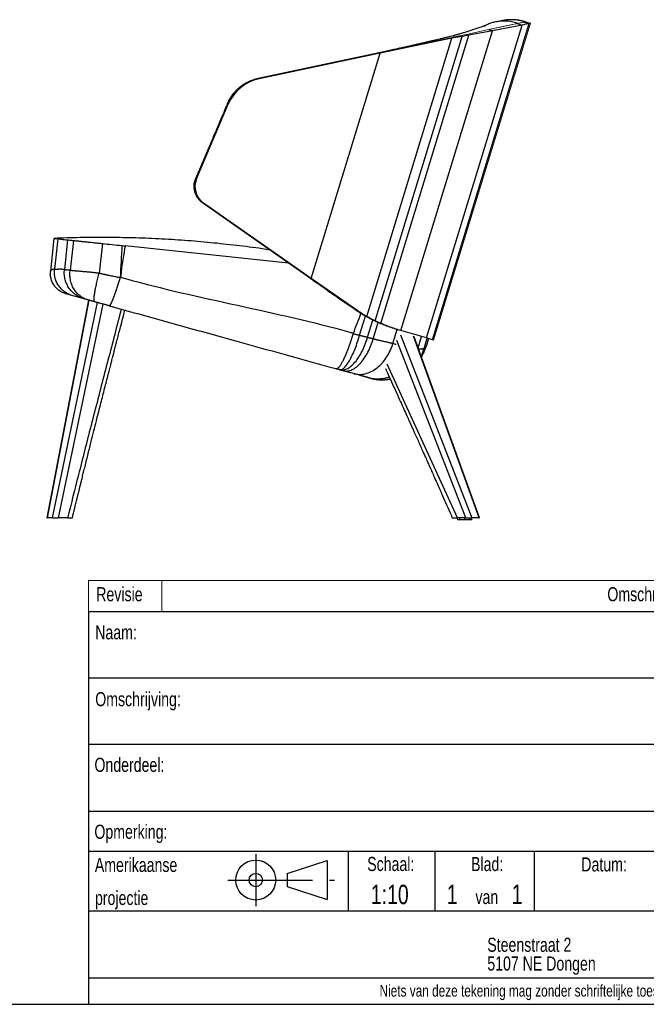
# Model space of a CAD drawing. Header units: millimetres. Extents: x 8 to 414, y 7 to 290.
# Tile 7 of 10: x 208 to 302, y 7 to 155. Entities that reach past the tile are written whole.
import ezdxf

# ---------------------------------------------------------------- set-up
doc = ezdxf.new("R2010")
doc.units = ezdxf.units.MM
doc.linetypes.add('CENTERX2', pattern=[20.32, 12.7, -2.54, 2.54, -2.54])
doc.layers.add('BEMATING', color=12, linetype='Continuous')
doc.layers.add('KADER', color=7, linetype='Continuous')
doc.styles.add('SLDTEXTSTYLE0', font='TXT', dxfattribs={"width": 0.75})

# ---------------------------------------------------------------- blocks, each defined once
blk = doc.blocks.new('SW_NOTE_0')
at = {"layer": 'KADER', "color": 0, "char_height": 2.1167, "attachment_point": 1, "style": 'SLDTEXTSTYLE0'}
for s, insert in [('Steenstraat 2', (0, 2.73)), ('5107 NE Dongen', (0, -0.09))]:
    blk.add_mtext(s, dxfattribs=dict(at, insert=insert))
blk = doc.blocks.new('SW_TABLEANNOTATION_0')
at = {"color": 0, "linetype": 'Continuous', "lineweight": 18}
for p, q in [((0, 0), (0, -4.65)), ((196, 0), (0, 0)), ((11, 0), (11, -4.65)), ((161, 0), (161, -4.65)), ((181, 0), (181, -4.65)), ((196, -4.65), (196, 0)), ((0, -4.65), (196, -4.65))]:
    blk.add_line(p, q, dxfattribs=at)
at = {"color": 0, "linetype": 'Continuous', "lineweight": 18, "attachment_point": 1, "style": 'SLDTEXTSTYLE0'}
for s, insert, char_height in [('Revisie', (1.16, -1.01), 2.117), ('Omschrijving', (77.93, -1.01), 2.1167), ('Datum', (166.86, -1.01), 2.117), ('Tekenaar', (182.71, -1.01), 2.117)]:
    blk.add_mtext(s, dxfattribs=dict(at, insert=insert, char_height=char_height))

msp = doc.modelspace()

# ---------------------------------------------------------------- linework, layer by layer
at = {"color": 7, "linetype": 'Continuous', "lineweight": 25}
for p, q in [((268.76, 107.06), (283.13, 154.05)), ((269.66, 106.8), (284.17, 154.26)), ((283.13, 154.05), (278.7, 153.2)), ((282.38, 154.28), (283.13, 154.05)), ((284.17, 154.26), (283.13, 154.05)), ((283.4, 154.49), (284.17, 154.26)), ((284.38, 154.31), (284.17, 154.26)), ((261.05, 109.64), (274.1, 152.33)), ((261.9, 109.24), (275.14, 152.53)), ((264.93, 108.16), (278.7, 153.2)), ((274.1, 152.33), (272.57, 152.09)), ((273.75, 152.44), (274.1, 152.33)), ((275.14, 152.53), (274.1, 152.33)), ((274.74, 152.65), (275.14, 152.53)), ((278.7, 153.2), (275.14, 152.53)), ((278.13, 153.37), (278.7, 153.2)), ((259.78, 110.28), (272.57, 152.09)), ((272.57, 152.09), (261.8, 149.84)), ((272.37, 152.15), (272.57, 152.09)), ((261.68, 149.88), (243.49, 146.01)), ((261.8, 149.84), (243.61, 145.98)), ((251.45, 115.97), (261.8, 149.84)), ((261.68, 149.88), (261.8, 149.84)), ((243.49, 146.01), (243.61, 145.98)), ((234.22, 130.94), (238.98, 142.16)), ((238.86, 142.19), (238.98, 142.16)), ((234.1, 130.98), (236.76, 137.23)), ((235.14, 127.35), (235.26, 127.31)), ((251.33, 116.01), (235.14, 127.35)), ((251.45, 115.97), (235.26, 127.31)), ((212.8, 122.01), (212.29, 117.11)), ((213.37, 121.95), (212.89, 117.4)), ((214.85, 121.79), (214.39, 117.34)), ((215.72, 121.7), (215.25, 117.24)), ((220.08, 121.24), (219.61, 116.81)), ((248.06, 118.3), (223.51, 120.88)), ((212.3, 117.12), (212.28, 116.98)), ((251.33, 116.01), (251.45, 115.97)), ((258.13, 111.32), (251.45, 115.97)), ((218.01, 112.75), (211.72, 80.07)), ((257.94, 111.38), (258.13, 111.32)), ((258.71, 107.48), (259.59, 110.34)), ((259.59, 110.34), (259.78, 110.28)), ((259.91, 107.16), (260.7, 109.75)), ((260.7, 109.75), (261.05, 109.64)), ((260.77, 106.95), (261.51, 109.36)), ((261.51, 109.36), (261.9, 109.24)), ((263.92, 108.46), (264.47, 108.3)), ((264.93, 108.16), (264.84, 108.18)), ((268.76, 107.06), (264.93, 108.16)), ((276.74, 80.07), (266.91, 107.23)), ((269.07, 106.97), (268.7, 105.76)), ((269.66, 106.8), (268.76, 107.06)), ((269.84, 106.75), (269.66, 106.8)), ((268.7, 105.76), (268.67, 105.68)), ((211.72, 80.07), (211.77, 80.07)), ((212.35, 80.07), (211.77, 80.07)), ((212.6, 80.07), (212.35, 80.07)), ((212.6, 80.07), (213.44, 80.07)), ((214.86, 80.07), (213.44, 80.07)), ((273.43, 79.86), (273.43, 79.78)), ((274.69, 80.07), (273.44, 80.07)), ((274.69, 80.07), (275.6, 80.07)), ((275.58, 79.78), (275.58, 79.86)), ((276.67, 80.07), (275.6, 80.07)), ((276.67, 80.07), (276.74, 80.07)), ((275.57, 79.77), (273.44, 79.77))]:
    msp.add_line(p, q, dxfattribs=at)
at = {"color": 144, "linetype": 'Continuous', "lineweight": 18}
for p, q in [((269.84, 106.75), (284.38, 154.31)), ((282.38, 154.28), (278.13, 153.37)), ((283.4, 154.49), (282.38, 154.28)), ((282.49, 154.3), (282.38, 154.28)), ((283.62, 154.54), (283.4, 154.49)), ((283.62, 154.54), (284.38, 154.31)), ((273.75, 152.44), (272.37, 152.15)), ((274.74, 152.65), (273.75, 152.44)), ((278.13, 153.37), (274.74, 152.65)), ((272.37, 152.15), (261.68, 149.88)), ((261.68, 149.88), (243.49, 146.01)), ((234.1, 130.98), (238.86, 142.19)), ((251.33, 116.01), (235.14, 127.35)), ((212.8, 122.01), (212.29, 117.11)), ((257.94, 111.38), (251.33, 116.01)), ((214.62, 113.7), (214.62, 113.69)), ((258.93, 110.73), (258.02, 111.36)), ((258.88, 110.76), (258.93, 110.73)), ((260.15, 110.03), (259.62, 110.32)), ((260.7, 109.75), (260.5, 109.85)), ((261.51, 109.36), (260.85, 109.67)), ((269.07, 106.97), (268.7, 105.76)), ((268.7, 105.76), (268.67, 105.67)), ((273.43, 80.07), (273.43, 79.86)), ((273.43, 79.86), (273.43, 79.86)), ((273.72, 79.86), (273.72, 80.07)), ((273.77, 79.86), (273.72, 79.86)), ((273.77, 80.07), (273.77, 79.86)), ((274.47, 79.88), (274.47, 80.07)), ((274.52, 79.86), (274.5, 79.86)), ((274.54, 80.07), (274.54, 79.88)), ((275.24, 79.86), (275.24, 80.07)), ((275.29, 79.86), (275.24, 79.86)), ((275.29, 80.07), (275.29, 79.86)), ((275.58, 79.86), (275.58, 80.07)), ((275.58, 79.86), (275.58, 79.86))]:
    msp.add_line(p, q, dxfattribs=at)
at = {"color": 8, "linetype": 'Continuous', "lineweight": 25}
for p, q in [((261.61, 149.88), (261.68, 149.88)), ((234.1, 130.98), (234.09, 130.98)), ((234.1, 130.97), (234.22, 130.94)), ((235.12, 127.37), (235.14, 127.35)), ((218.06, 112.74), (211.77, 80.07)), ((212.6, 80.07), (219.37, 112.37)), ((220.16, 112.15), (213.44, 80.07)), ((263.72, 106.24), (264.36, 108.33)), ((274.69, 80.07), (264.31, 106.66)), ((264.87, 107.55), (275.6, 80.07)), ((276.67, 80.07), (266.81, 107.31)), ((267.5, 105.6), (268.01, 107.27)), ((268.42, 105.48), (268.89, 107.02)), ((273.44, 80.07), (262.88, 103.1)), ((273.43, 79.78), (275.58, 79.78))]:
    msp.add_line(p, q, dxfattribs=at)
at = {"color": 144, "linetype": 'Continuous', "lineweight": 18}
for centre, radius, start, end in [((244.84, 139.65), 6.5, 102, 157), ((236.86, 129.8), 3, 157, 235)]:
    msp.add_arc(centre, radius, start, end, dxfattribs=at)
at = {"color": 7, "linetype": 'Continuous', "lineweight": 25}
for centre, radius, start, end in [((244.96, 139.62), 6.5, 102, 157), ((236.98, 129.77), 3, 157, 235), ((273.44, 79.78), 0.01, 180, 270), ((275.57, 79.78), 0.01, 270, 0)]:
    msp.add_arc(centre, radius, start, end, dxfattribs=at)
for centre, major_axis, ratio, start_param, end_param in [((222.52, -3963.43), (2.07, 4087.01), 0.007274, 0.036358, 0.060184), ((2298.84, 6864.22), (2091.32, 6862.76), 0.01328, 3.321942, 3.32437)]:
    msp.add_ellipse(centre, major_axis=major_axis, ratio=ratio, start_param=start_param, end_param=end_param, dxfattribs=at)
for points, knots in [([(277.39, 153.85), (277.43, 153.88), (277.52, 153.93), (277.59, 153.97), (277.62, 153.98), (277.61, 153.98), (277.54, 153.95), (277.41, 153.9), (277.2, 153.83), (276.94, 153.74), (276.64, 153.63), (276.32, 153.52), (276.01, 153.41), (275.71, 153.32), (275.42, 153.22), (275.14, 153.13), (274.83, 153.03), (274.54, 152.94), (274.25, 152.86), (273.97, 152.78), (273.69, 152.69), (273.42, 152.62), (273.16, 152.55), (272.89, 152.47), (272.56, 152.38), (272.14, 152.27), (271.68, 152.16), (271.21, 152.05), (270.76, 151.94), (270.27, 151.82), (269.73, 151.69), (269.14, 151.56), (268.53, 151.41), (267.89, 151.27), (267.25, 151.12), (266.64, 150.98), (266.07, 150.85), (265.49, 150.72), (264.88, 150.59), (264.19, 150.43), (263.42, 150.26), (262.55, 150.08), (261.94, 149.95), (261.61, 149.88)], [0, 0, 0, 0, 0.027138, 0.050835, 0.070861, 0.089054, 0.109065, 0.131127, 0.159706, 0.189977, 0.221649, 0.250743, 0.275975, 0.299635, 0.320797, 0.341483, 0.362323, 0.385019, 0.401368, 0.419072, 0.43741, 0.453679, 0.467624, 0.481102, 0.500426, 0.523273, 0.547403, 0.569972, 0.590862, 0.610079, 0.637666, 0.664407, 0.690949, 0.721088, 0.749989, 0.777432, 0.803308, 0.827718, 0.854495, 0.884802, 0.919123, 0.957505, 1, 1, 1, 1]), ([(280.97, 154.61), (280.74, 154.63), (280.29, 154.66), (279.63, 154.61), (279, 154.5), (278.4, 154.32), (277.86, 154.11), (277.54, 153.93), (277.4, 153.85)], [0, 0, 0, 0, 0.185871, 0.362718, 0.533551, 0.700832, 0.86647, 1, 1, 1, 1]), ([(283.59, 154.54), (283.43, 154.58), (283.07, 154.68), (282.53, 154.78), (282.01, 154.83), (281.57, 154.85), (281.19, 154.85), (280.87, 154.82), (280.63, 154.79), (280.45, 154.76), (280.31, 154.74), (280.13, 154.71), (279.95, 154.66), (279.83, 154.63), (279.77, 154.62)], [0, 0, 0, 0, 0.122641, 0.271643, 0.397233, 0.502161, 0.588477, 0.672358, 0.731269, 0.767351, 0.799993, 0.839798, 0.917858, 1, 1, 1, 1]), ([(283.62, 154.54), (283.35, 154.62), (283.09, 154.69), (282.71, 154.76), (282.58, 154.78), (282.33, 154.82), (282.21, 154.84), (282.09, 154.85)], [0, 0, 0, 0, 0.5, 0.5, 0.75, 0.75, 1, 1, 1, 1]), ([(243.48, 146.01), (243.34, 145.98), (243.07, 145.92), (242.7, 145.8), (242.39, 145.68), (242.16, 145.58), (241.99, 145.5), (241.84, 145.43), (241.68, 145.34), (241.47, 145.22), (241.19, 145.05), (240.86, 144.81), (240.47, 144.49), (240.05, 144.08), (239.67, 143.63), (239.33, 143.15), (239.06, 142.69), (238.92, 142.36), (238.85, 142.21)], [0, 0, 0, 0, 0.0672, 0.13306, 0.188806, 0.224922, 0.255152, 0.279214, 0.304287, 0.343388, 0.396471, 0.463224, 0.543544, 0.637643, 0.746328, 0.827923, 0.918215, 1, 1, 1, 1]), ([(238.86, 142.19), (239, 142.53), (239.17, 142.85), (239.56, 143.46), (239.78, 143.74), (240.27, 144.29), (240.53, 144.53), (241.1, 144.98), (241.4, 145.18), (241.72, 145.35)], [0, 0, 0, 0, 0.25, 0.25, 0.5, 0.5, 0.75, 0.75, 1, 1, 1, 1]), ([(243.49, 146.01), (243.48, 146.01), (243.47, 146.02), (243.45, 145.99), (243.44, 145.99)], [0, 0, 0, 0, 0.875626, 1, 1, 1, 1]), ([(238.86, 142.21), (238.57, 141.53), (237.86, 139.88), (237.16, 138.22), (236.74, 137.25)], [0, 0, 0, 0, 0.4103428, 1, 1, 1, 1]), ([(238.86, 142.19), (238.83, 142.2), (238.79, 142.21), (238.85, 142.21), (238.85, 142.21)], [0, 0, 0, 0, 0.862113, 1, 1, 1, 1]), ([(236.74, 137.25), (236.51, 136.68), (236.04, 135.59), (235.37, 133.98), (234.72, 132.46), (234.3, 131.47), (234.1, 130.98)], [0, 0, 0, 0, 0.269571, 0.525178, 0.768325, 1, 1, 1, 1]), ([(236.75, 137.25), (236.74, 137.25), (236.71, 137.25), (236.74, 137.24), (236.76, 137.23)], [0, 0, 0, 0, 0.2572934, 1, 1, 1, 1]), ([(234.08, 130.99), (234.06, 130.93), (234, 130.79), (233.93, 130.56), (233.86, 130.26), (233.83, 129.92), (233.84, 129.56), (233.9, 129.16), (234.03, 128.75), (234.18, 128.43), (234.3, 128.22), (234.39, 128.09), (234.5, 127.95), (234.62, 127.8), (234.71, 127.71), (234.75, 127.67)], [0, 0, 0, 0, 0.045462, 0.127549, 0.204916, 0.306306, 0.406405, 0.50518, 0.642814, 0.763917, 0.801398, 0.839825, 0.895806, 0.952664, 1, 1, 1, 1]), ([(235.14, 127.35), (235, 127.44), (234.87, 127.55), (234.63, 127.79), (234.52, 127.92), (234.32, 128.2), (234.24, 128.34), (234.09, 128.65), (234.03, 128.8), (233.96, 129.05), (233.93, 129.14), (233.9, 129.3), (233.89, 129.39), (233.86, 129.64), (233.86, 129.81), (233.88, 130.15), (233.9, 130.32), (233.98, 130.65), (234.03, 130.82), (234.1, 130.98)], [0, 0, 0, 0, 0.125, 0.125, 0.25, 0.25, 0.375, 0.375, 0.5, 0.5, 0.5625, 0.5625, 0.625, 0.625, 0.75, 0.75, 0.875, 0.875, 1, 1, 1, 1]), ([(245.25, 120.26), (244.86, 120.33), (243.19, 120.59), (240.21, 120.96), (236.34, 121.38), (232.44, 121.71), (228.54, 121.95), (224.61, 122.1), (220.68, 122.16), (216.74, 122.14), (214.12, 122.05), (212.8, 122.01)], [0, 0, 0, 0, 0.0364683, 0.1562605, 0.2761137, 0.3961505, 0.5162486, 0.6370298, 0.7578734, 0.8789053, 1, 1, 1, 1]), ([(212.8, 122.01), (212.8, 122.01), (212.85, 122), (213.04, 121.98), (213.18, 121.97), (213.37, 121.95)], [0, 0, 0, 0, 0.5, 0.5, 1, 1, 1, 1]), ([(213.37, 121.95), (213.51, 121.93), (213.7, 121.91), (214.2, 121.86), (214.5, 121.83), (214.85, 121.79)], [0, 0, 0, 0, 0.5, 0.5, 1, 1, 1, 1]), ([(214.85, 121.79), (214.94, 121.78), (215.06, 121.77), (215.35, 121.74), (215.52, 121.72), (215.72, 121.7)], [0, 0, 0, 0, 0.5, 0.5, 1, 1, 1, 1]), ([(215.72, 121.7), (215.82, 121.69), (215.93, 121.68), (216.19, 121.65), (216.33, 121.64), (216.55, 121.61), (216.63, 121.6), (216.75, 121.59), (216.79, 121.59), (216.88, 121.58), (216.92, 121.57), (217.14, 121.55), (217.32, 121.53), (217.69, 121.49), (217.89, 121.47), (218.2, 121.44), (218.31, 121.43), (218.52, 121.41), (218.63, 121.39), (218.95, 121.36), (219.17, 121.34), (219.62, 121.29), (219.85, 121.27), (220.08, 121.24)], [0, 0, 0, 0, 0.125, 0.125, 0.25, 0.25, 0.3125, 0.3125, 0.34375, 0.34375, 0.375, 0.375, 0.5, 0.5, 0.625, 0.625, 0.6875, 0.6875, 0.75, 0.75, 0.875, 0.875, 1, 1, 1, 1]), ([(219.39, 121.31), (219.43, 121.31), (219.65, 121.29), (219.87, 121.26), (220.05, 121.24)], [0, 0, 0, 0, 0.172583, 1, 1, 1, 1]), ([(214.62, 113.69), (214.44, 113.75), (214.08, 113.87), (213.6, 114.16), (213.17, 114.53), (212.81, 114.96), (212.54, 115.45), (212.36, 115.99), (212.26, 116.5), (212.28, 116.83), (212.29, 116.98)], [0, 0, 0, 0, 0.128726, 0.257437, 0.386129, 0.514853, 0.643535, 0.772248, 0.900994, 1, 1, 1, 1]), ([(212.29, 117.11), (212.29, 117.11), (212.29, 117.11), (212.29, 117.12), (212.3, 117.12), (212.3, 117.12)], [0, 0, 0, 0, 0.439512, 0.891692, 1, 1, 1, 1]), ([(215.49, 113.45), (215.31, 113.51), (215.12, 113.58), (214.74, 113.77), (214.56, 113.88), (214.21, 114.13), (214.05, 114.28), (213.74, 114.6), (213.6, 114.77), (213.36, 115.15), (213.25, 115.34), (213.08, 115.75), (213.01, 115.96), (212.92, 116.38), (212.89, 116.59), (212.86, 117), (212.87, 117.21), (212.89, 117.4)], [0, 0, 0, 0, 0.125, 0.125, 0.25, 0.25, 0.375, 0.375, 0.5, 0.5, 0.625, 0.625, 0.75, 0.75, 0.875, 0.875, 1, 1, 1, 1]), ([(212.89, 117.4), (212.9, 117.4), (212.91, 117.4), (212.93, 117.39), (212.94, 117.39), (212.96, 117.39), (212.99, 117.39), (213.01, 117.38), (213.03, 117.38), (213.06, 117.38), (213.08, 117.38), (213.11, 117.38), (213.14, 117.39), (213.19, 117.39), (213.26, 117.4), (213.35, 117.4), (213.46, 117.41), (213.57, 117.42), (213.66, 117.42), (213.74, 117.42), (213.82, 117.42), (213.89, 117.42), (213.97, 117.41), (214.04, 117.4), (214.11, 117.39), (214.18, 117.38), (214.25, 117.37), (214.32, 117.35), (214.36, 117.34), (214.39, 117.34)], [0, 0, 0, 0, 0.0200214, 0.0405784, 0.0616713, 0.0833002, 0.1054654, 0.1281671, 0.1514055, 0.1751807, 0.1994929, 0.2243423, 0.2497289, 0.2850693, 0.3385199, 0.4100827, 0.4997606, 0.5591503, 0.6138583, 0.6638845, 0.7092289, 0.7498915, 0.7885992, 0.8263126, 0.8630328, 0.8987605, 0.9334969, 0.967243, 1, 1, 1, 1]), ([(217.19, 112.98), (216.98, 113.04), (216.77, 113.12), (216.37, 113.33), (216.17, 113.45), (215.8, 113.73), (215.62, 113.89), (215.29, 114.24), (215.14, 114.44), (214.88, 114.85), (214.76, 115.07), (214.58, 115.51), (214.51, 115.74), (214.41, 116.21), (214.38, 116.44), (214.35, 116.9), (214.36, 117.12), (214.39, 117.34)], [0, 0, 0, 0, 0.125, 0.125, 0.25, 0.25, 0.375, 0.375, 0.5, 0.5, 0.625, 0.625, 0.75, 0.75, 0.875, 0.875, 1, 1, 1, 1]), ([(214.39, 117.34), (214.39, 117.33), (214.4, 117.33), (214.42, 117.33), (214.44, 117.33), (214.47, 117.32), (214.5, 117.32), (214.54, 117.32), (214.58, 117.31), (214.63, 117.31), (214.68, 117.31), (214.74, 117.3), (214.81, 117.3), (214.89, 117.29), (214.97, 117.28), (215.04, 117.27), (215.12, 117.26), (215.18, 117.25), (215.23, 117.24), (215.25, 117.24)], [0, 0, 0, 0, 0.02947, 0.063487, 0.102052, 0.145168, 0.192836, 0.24506, 0.301842, 0.363185, 0.429093, 0.499568, 0.587289, 0.669601, 0.746502, 0.817991, 0.884069, 0.944738, 1, 1, 1, 1]), ([(217.9, 112.78), (217.7, 112.83), (217.5, 112.91), (217.11, 113.1), (216.91, 113.22), (216.55, 113.5), (216.38, 113.66), (216.06, 114.01), (215.91, 114.21), (215.66, 114.64), (215.56, 114.86), (215.39, 115.33), (215.32, 115.57), (215.23, 116.05), (215.21, 116.3), (215.2, 116.78), (215.22, 117.01), (215.25, 117.24)], [0, 0, 0, 0, 0.125, 0.125, 0.25, 0.25, 0.375, 0.375, 0.5, 0.5, 0.625, 0.625, 0.75, 0.75, 0.875, 0.875, 1, 1, 1, 1]), ([(215.25, 117.24), (215.26, 117.24), (215.28, 117.23), (215.32, 117.23), (215.35, 117.23), (215.39, 117.22), (215.43, 117.22), (215.47, 117.21), (215.52, 117.21), (215.56, 117.2), (215.61, 117.2), (215.66, 117.19), (215.71, 117.19), (215.77, 117.18), (215.82, 117.18), (215.88, 117.17), (215.94, 117.17), (216.03, 117.16), (216.17, 117.15), (216.38, 117.13), (216.68, 117.1), (216.99, 117.08), (217.28, 117.05), (217.49, 117.04), (217.71, 117.02), (217.92, 117), (218.12, 116.98), (218.32, 116.96), (218.51, 116.94), (218.69, 116.92), (218.87, 116.9), (219.03, 116.88), (219.19, 116.86), (219.34, 116.84), (219.48, 116.82), (219.57, 116.81), (219.61, 116.81)], [0, 0, 0, 0, 0.013554, 0.027378, 0.041474, 0.055841, 0.07048, 0.085391, 0.100575, 0.116031, 0.131761, 0.147765, 0.164043, 0.180595, 0.197422, 0.214525, 0.231903, 0.249558, 0.287368, 0.342477, 0.41495, 0.504866, 0.551918, 0.597195, 0.640689, 0.682394, 0.722304, 0.760413, 0.796716, 0.831209, 0.863889, 0.894752, 0.923796, 0.951019, 0.976421, 1, 1, 1, 1]), ([(218.92, 112.5), (218.89, 112.5), (218.87, 112.53), (218.84, 112.65), (218.83, 112.73), (218.83, 112.95), (218.84, 113.08), (218.87, 113.41), (218.9, 113.6), (218.96, 114.02), (219.01, 114.25), (219.1, 114.73), (219.16, 114.99), (219.28, 115.51), (219.34, 115.78), (219.48, 116.3), (219.54, 116.56), (219.61, 116.81)], [0, 0, 0, 0, 0.125, 0.125, 0.25, 0.25, 0.375, 0.375, 0.5, 0.5, 0.625, 0.625, 0.75, 0.75, 0.875, 0.875, 1, 1, 1, 1]), ([(219.61, 116.81), (219.65, 116.79), (219.74, 116.77), (219.87, 116.74), (220.01, 116.71), (220.16, 116.68), (220.31, 116.64), (220.47, 116.6), (220.64, 116.57), (220.81, 116.53), (220.99, 116.49), (221.25, 116.44), (221.57, 116.37), (221.92, 116.3), (222.22, 116.24), (222.45, 116.19), (222.62, 116.15), (222.72, 116.13), (222.76, 116.12)], [0, 0, 0, 0, 0.039957, 0.082138, 0.126546, 0.173182, 0.222046, 0.27314, 0.326464, 0.382019, 0.439806, 0.499826, 0.629645, 0.740884, 0.833539, 0.907611, 0.963098, 1, 1, 1, 1]), ([(221.09, 111.89), (221.09, 111.89), (221.1, 111.89), (221.11, 111.89), (221.12, 111.89), (221.13, 111.89), (221.14, 111.89), (221.15, 111.9), (221.16, 111.9), (221.17, 111.91), (221.18, 111.91), (221.19, 111.92), (221.2, 111.93), (221.21, 111.94), (221.22, 111.95), (221.23, 111.96), (221.24, 111.98), (221.26, 111.99), (221.27, 112.01), (221.28, 112.02), (221.29, 112.04), (221.31, 112.06), (221.32, 112.08), (221.34, 112.11), (221.35, 112.13), (221.36, 112.16), (221.38, 112.18), (221.39, 112.21), (221.41, 112.24), (221.43, 112.27), (221.44, 112.31), (221.46, 112.34), (221.48, 112.38), (221.49, 112.41), (221.51, 112.45), (221.53, 112.49), (221.55, 112.53), (221.56, 112.57), (221.58, 112.62), (221.6, 112.66), (221.62, 112.71), (221.64, 112.76), (221.66, 112.81), (221.68, 112.86), (221.7, 112.91), (221.72, 112.97), (221.74, 113.02), (221.77, 113.08), (221.79, 113.15), (221.82, 113.23), (221.85, 113.31), (221.88, 113.39), (221.91, 113.47), (221.94, 113.56), (221.97, 113.65), (222, 113.74), (222.04, 113.84), (222.07, 113.93), (222.1, 114.03), (222.14, 114.13), (222.17, 114.24), (222.21, 114.35), (222.24, 114.45), (222.28, 114.57), (222.32, 114.68), (222.35, 114.79), (222.39, 114.91), (222.43, 115.02), (222.47, 115.14), (222.51, 115.26), (222.54, 115.38), (222.58, 115.5), (222.62, 115.63), (222.66, 115.75), (222.7, 115.87), (222.74, 115.99), (222.76, 116.08), (222.78, 116.12)], [0, 0, 0, 0, 0.009276, 0.01863, 0.028064, 0.037576, 0.047167, 0.056837, 0.066585, 0.076411, 0.086316, 0.096297, 0.106356, 0.116492, 0.126703, 0.13699, 0.147353, 0.15779, 0.1683, 0.178884, 0.189539, 0.200266, 0.211064, 0.22193, 0.232866, 0.243868, 0.254937, 0.266071, 0.277269, 0.288529, 0.29985, 0.311231, 0.32267, 0.334166, 0.345717, 0.357321, 0.368977, 0.380684, 0.392438, 0.40424, 0.416085, 0.427974, 0.439903, 0.451871, 0.463875, 0.475914, 0.487985, 0.500087, 0.515386, 0.530886, 0.546583, 0.56247, 0.578544, 0.594797, 0.611224, 0.627817, 0.64457, 0.661476, 0.678527, 0.695715, 0.713031, 0.730468, 0.748016, 0.765666, 0.78341, 0.801237, 0.819137, 0.837102, 0.855121, 0.873183, 0.89128, 0.9094, 0.927534, 0.945671, 0.963801, 0.981914, 1, 1, 1, 1]), ([(222.8, 116.18), (223.04, 116.12), (223.28, 116.05), (223.53, 115.98), (234.65, 112.9), (246.11, 111.03), (257.23, 107.94), (257.42, 107.89), (257.6, 107.84), (257.79, 107.79)], [0.113167, 0.113167, 0.113167, 0.113167, 0.1207573, 0.1207573, 0.1207573, 0.4678319, 0.4678319, 0.4678319, 0.4736997, 0.4736997, 0.4736997, 0.4736997]), ([(251.29, 116.03), (251.44, 115.92), (251.77, 115.69), (252.24, 115.36), (252.68, 115.06), (253.05, 114.79), (253.51, 114.48), (254.09, 114.07), (254.75, 113.61), (255.36, 113.18), (255.88, 112.82), (256.28, 112.54), (256.51, 112.38), (256.58, 112.33)], [0, 0, 0, 0, 0.08971, 0.185845, 0.268585, 0.337931, 0.397549, 0.52534, 0.67029, 0.771469, 0.872111, 0.95971, 1, 1, 1, 1]), ([(215.49, 113.45), (215.36, 113.49), (215.23, 113.52), (215.02, 113.58), (214.93, 113.61), (214.79, 113.64), (214.73, 113.66), (214.65, 113.68), (214.63, 113.69), (214.62, 113.69)], [0, 0, 0, 0, 0.25, 0.25, 0.5, 0.5, 0.75, 0.75, 1, 1, 1, 1]), ([(217.19, 112.98), (217.01, 113.03), (216.84, 113.07), (216.52, 113.16), (216.37, 113.2), (216.09, 113.28), (215.96, 113.32), (215.71, 113.39), (215.6, 113.42), (215.49, 113.45)], [0, 0, 0, 0, 0.25, 0.25, 0.5, 0.5, 0.75, 0.75, 1, 1, 1, 1]), ([(217.62, 112.86), (217.57, 112.87), (217.52, 112.88), (217.43, 112.91), (217.39, 112.92), (217.29, 112.95), (217.23, 112.97), (217.2, 112.97)], [0, 0, 0, 0, 0.25, 0.25, 0.5, 0.5, 1, 1, 1, 1]), ([(217.9, 112.78), (217.87, 112.79), (217.82, 112.8), (217.74, 112.82), (217.68, 112.84), (217.64, 112.85), (217.63, 112.85)], [0, 0, 0, 0, 0.301767, 0.569018, 0.80176, 1, 1, 1, 1]), ([(218.92, 112.5), (218.87, 112.51), (218.8, 112.53), (218.71, 112.56), (218.64, 112.57), (218.58, 112.59), (218.53, 112.6), (218.48, 112.62), (218.43, 112.63), (218.39, 112.64), (218.31, 112.67), (218.2, 112.7), (218.1, 112.72), (218.04, 112.74), (218, 112.75), (217.97, 112.76), (217.94, 112.77), (217.92, 112.77), (217.9, 112.78), (217.9, 112.78)], [0, 0, 0, 0, 0.1091109, 0.1889757, 0.2396119, 0.2856474, 0.3303495, 0.3737639, 0.4159407, 0.4569344, 0.4968044, 0.627952, 0.7537152, 0.7972284, 0.8394957, 0.8807013, 0.9210442, 0.9607363, 1, 1, 1, 1]), ([(221.09, 111.89), (221.02, 111.91), (220.89, 111.95), (220.69, 112.01), (220.5, 112.06), (220.33, 112.11), (220.16, 112.15), (219.99, 112.2), (219.81, 112.25), (219.62, 112.3), (219.44, 112.35), (219.26, 112.4), (219.09, 112.45), (218.97, 112.48), (218.92, 112.5)], [0, 0, 0, 0, 0.094942, 0.185223, 0.270845, 0.351812, 0.42813, 0.499802, 0.588968, 0.675793, 0.760291, 0.84248, 0.922377, 1, 1, 1, 1]), ([(222.92, 111.39), (222.59, 110.12), (221.59, 106.29), (219.9, 99.79), (217.93, 92.18), (216.26, 85.62), (215.27, 81.68), (214.88, 80.12), (214.86, 80.07)], [0, 0, 0, 0, 0.121396, 0.367839, 0.622517, 0.85107, 0.995264, 1, 1, 1, 1]), ([(215.57, 80.07), (215.59, 80.13), (215.66, 80.42), (215.78, 80.9), (215.92, 81.48), (216.04, 81.98), (216.14, 82.39), (216.22, 82.72), (216.28, 82.96), (216.32, 83.12), (216.35, 83.25), (216.38, 83.37), (216.42, 83.52), (216.47, 83.71), (216.54, 83.98), (216.63, 84.37), (216.76, 84.88), (216.91, 85.48), (217.08, 86.18), (217.27, 86.95), (217.57, 88.14), (217.95, 89.68), (218.39, 91.46), (218.8, 93.09), (219.17, 94.57), (219.53, 95.97), (219.94, 97.6), (220.42, 99.47), (220.83, 101.05), (221.09, 102.05), (221.19, 102.47), (221.29, 102.83), (221.36, 103.11), (221.41, 103.32), (221.46, 103.52), (221.53, 103.78), (221.63, 104.16), (221.76, 104.68), (221.93, 105.32), (222.12, 106.07), (222.34, 106.91), (222.6, 107.91), (222.91, 109.08), (223.2, 110.22), (223.39, 110.95), (223.47, 111.24)], [0, 0, 0, 0, 0.006076, 0.027539, 0.046247, 0.062201, 0.075399, 0.085842, 0.09353, 0.098463, 0.101817, 0.105462, 0.110274, 0.116252, 0.123398, 0.136952, 0.153376, 0.172669, 0.194832, 0.219864, 0.247035, 0.309274, 0.36828, 0.418231, 0.465606, 0.510405, 0.552691, 0.622202, 0.690091, 0.705109, 0.718946, 0.730368, 0.739375, 0.745966, 0.751058, 0.758099, 0.770948, 0.787803, 0.808664, 0.832961, 0.860039, 0.889897, 0.929395, 0.972896, 1, 1, 1, 1]), ([(221.09, 111.89), (221.27, 111.84), (221.45, 111.8), (221.8, 111.7), (221.98, 111.65), (222.51, 111.5), (223.58, 111.2), (226.07, 110.51), (231.04, 109.14), (240.96, 106.38), (249.47, 104.02), (255.16, 102.45)], [0, 0, 0, 0, 0.015625, 0.015625, 0.03125, 0.03125, 0.0625, 0.125, 0.25, 0.5, 1, 1, 1, 1]), ([(264.84, 108.18), (264.73, 108.22), (264.61, 108.25), (264.44, 108.3), (264.39, 108.32), (264.3, 108.35), (264.27, 108.36), (264.23, 108.37), (264.22, 108.37), (264.2, 108.38), (264.19, 108.38), (264.17, 108.39), (264.17, 108.39), (264.04, 108.43), (263.92, 108.47), (263.74, 108.53), (263.68, 108.55), (263.59, 108.58), (263.56, 108.59), (263.52, 108.61), (263.5, 108.61), (263.48, 108.62), (263.47, 108.62), (263.46, 108.63), (263.45, 108.63), (263.32, 108.68), (263.19, 108.72), (263, 108.8), (262.94, 108.82), (262.85, 108.86), (262.81, 108.87), (262.77, 108.89), (262.75, 108.89), (262.73, 108.9), (262.72, 108.9), (262.71, 108.91), (262.7, 108.91), (262.43, 109.02), (262.17, 109.13), (261.9, 109.24)], [0, 0, 0, 0, 0.125, 0.125, 0.1875, 0.1875, 0.21875, 0.21875, 0.234375, 0.234375, 0.242188, 0.242188, 0.25, 0.25, 0.375, 0.375, 0.4375, 0.4375, 0.46875, 0.46875, 0.484375, 0.484375, 0.492188, 0.492188, 0.5, 0.5, 0.625, 0.625, 0.6875, 0.6875, 0.71875, 0.71875, 0.734375, 0.734375, 0.742188, 0.742188, 0.75, 0.75, 1, 1, 1, 1]), ([(255.16, 102.45), (255.16, 102.44), (255.17, 102.44), (255.19, 102.44), (255.2, 102.44), (255.22, 102.44), (255.23, 102.44), (255.25, 102.44), (255.26, 102.44), (255.28, 102.44), (255.29, 102.45), (255.31, 102.45), (255.33, 102.46), (255.34, 102.47), (255.36, 102.48), (255.38, 102.49), (255.4, 102.5), (255.41, 102.51), (255.43, 102.52), (255.45, 102.53), (255.47, 102.55), (255.49, 102.56), (255.51, 102.58), (255.53, 102.6), (255.55, 102.62), (255.57, 102.64), (255.59, 102.66), (255.61, 102.68), (255.64, 102.7), (255.66, 102.73), (255.71, 102.78), (255.78, 102.88), (255.89, 103.03), (256, 103.2), (256.11, 103.4), (256.23, 103.62), (256.32, 103.81), (256.39, 103.95), (256.44, 104.05), (256.49, 104.15), (256.53, 104.26), (256.58, 104.36), (256.63, 104.47), (256.67, 104.58), (256.72, 104.7), (256.77, 104.81), (256.82, 104.93), (256.87, 105.05), (256.91, 105.17), (256.96, 105.3), (257.01, 105.42), (257.06, 105.55), (257.1, 105.68), (257.15, 105.81), (257.2, 105.94), (257.24, 106.08), (257.29, 106.21), (257.34, 106.35), (257.38, 106.48), (257.43, 106.62), (257.47, 106.75), (257.51, 106.89), (257.56, 107.02), (257.6, 107.16), (257.64, 107.3), (257.68, 107.43), (257.72, 107.57), (257.75, 107.66), (257.76, 107.7)], [0, 0, 0, 0, 0.008107, 0.016256, 0.024446, 0.032678, 0.04095, 0.049263, 0.057616, 0.066008, 0.07444, 0.082911, 0.09142, 0.099967, 0.108551, 0.117172, 0.125829, 0.134522, 0.14325, 0.152012, 0.160808, 0.169638, 0.1785, 0.187395, 0.19632, 0.205276, 0.214262, 0.223277, 0.232321, 0.241392, 0.25049, 0.290671, 0.331514, 0.372953, 0.41491, 0.457306, 0.500051, 0.516056, 0.532122, 0.548244, 0.564416, 0.580633, 0.59689, 0.613182, 0.629502, 0.645846, 0.662208, 0.678582, 0.694962, 0.711342, 0.727718, 0.744083, 0.760431, 0.776757, 0.793055, 0.809321, 0.825547, 0.841729, 0.857861, 0.873939, 0.889957, 0.905909, 0.921792, 0.937601, 0.95333, 0.968976, 0.984534, 1, 1, 1, 1]), ([(255.72, 102.29), (255.81, 102.27), (255.9, 102.27), (256.12, 102.35), (256.23, 102.42), (256.49, 102.65), (256.62, 102.8), (256.9, 103.17), (257.05, 103.39), (257.34, 103.89), (257.48, 104.18), (257.77, 104.79), (257.91, 105.11), (258.17, 105.78), (258.29, 106.12), (258.52, 106.81), (258.62, 107.15), (258.71, 107.48)], [0, 0, 0, 0, 0.125, 0.125, 0.25, 0.25, 0.375, 0.375, 0.5, 0.5, 0.625, 0.625, 0.75, 0.75, 0.875, 0.875, 1, 1, 1, 1]), ([(255.73, 102.29), (255.89, 102.24), (256.05, 102.23), (256.41, 102.27), (256.6, 102.32), (257, 102.51), (257.2, 102.64), (257.62, 102.97), (257.82, 103.18), (258.23, 103.65), (258.43, 103.92), (258.8, 104.5), (258.98, 104.82), (259.3, 105.47), (259.44, 105.81), (259.7, 106.49), (259.81, 106.83), (259.91, 107.16)], [0, 0, 0, 0, 0.125, 0.125, 0.25, 0.25, 0.375, 0.375, 0.5, 0.5, 0.625, 0.625, 0.75, 0.75, 0.875, 0.875, 1, 1, 1, 1]), ([(256.26, 102.14), (256.43, 102.09), (256.62, 102.07), (257.02, 102.1), (257.23, 102.15), (257.66, 102.32), (257.89, 102.45), (258.34, 102.77), (258.57, 102.98), (259.01, 103.44), (259.22, 103.71), (259.62, 104.29), (259.81, 104.61), (260.15, 105.26), (260.3, 105.6), (260.56, 106.28), (260.68, 106.62), (260.77, 106.95)], [0, 0, 0, 0, 0.125, 0.125, 0.25, 0.25, 0.375, 0.375, 0.5, 0.5, 0.625, 0.625, 0.75, 0.75, 0.875, 0.875, 1, 1, 1, 1]), ([(257.76, 107.7), (257.84, 107.69), (258, 107.65), (258.19, 107.61), (258.33, 107.57), (258.43, 107.55), (258.52, 107.53), (258.62, 107.5), (258.68, 107.49), (258.71, 107.48)], [0, 0, 0, 0, 0.250067, 0.50014, 0.597535, 0.696208, 0.79617, 0.897431, 1, 1, 1, 1]), ([(258.71, 107.48), (258.74, 107.47), (258.78, 107.45), (258.85, 107.43), (258.92, 107.42), (258.98, 107.4), (259.04, 107.38), (259.09, 107.37), (259.14, 107.36), (259.18, 107.35), (259.23, 107.34), (259.26, 107.33), (259.3, 107.32), (259.33, 107.32), (259.37, 107.31), (259.4, 107.3), (259.43, 107.3), (259.47, 107.29), (259.52, 107.27), (259.6, 107.25), (259.69, 107.23), (259.79, 107.2), (259.87, 107.17), (259.91, 107.16)], [0, 0, 0, 0, 0.059829, 0.116401, 0.169719, 0.219784, 0.2666, 0.310169, 0.350495, 0.387583, 0.421441, 0.452075, 0.479498, 0.508968, 0.536917, 0.563353, 0.58828, 0.611706, 0.663797, 0.728664, 0.806318, 0.896762, 1, 1, 1, 1]), ([(259.91, 107.16), (259.92, 107.16), (259.95, 107.15), (260, 107.14), (260.06, 107.12), (260.12, 107.11), (260.19, 107.09), (260.26, 107.07), (260.36, 107.05), (260.47, 107.03), (260.59, 107), (260.69, 106.97), (260.74, 106.96), (260.77, 106.95)], [0, 0, 0, 0, 0.0509224, 0.1086671, 0.1732402, 0.2446461, 0.3228881, 0.4079687, 0.4998897, 0.6559412, 0.791299, 0.9059773, 1, 1, 1, 1]), ([(260.77, 106.95), (260.8, 106.94), (260.85, 106.93), (260.94, 106.9), (261.03, 106.88), (261.12, 106.86), (261.22, 106.83), (261.33, 106.8), (261.44, 106.78), (261.55, 106.75), (261.67, 106.72), (261.79, 106.69), (261.92, 106.66), (262.06, 106.63), (262.19, 106.6), (262.36, 106.57), (262.54, 106.53), (262.74, 106.48), (262.92, 106.44), (263.08, 106.4), (263.24, 106.37), (263.38, 106.33), (263.5, 106.3), (263.62, 106.27), (263.69, 106.25), (263.72, 106.24)], [0, 0, 0, 0, 0.024287, 0.050323, 0.078108, 0.107643, 0.13893, 0.171967, 0.206757, 0.243299, 0.281593, 0.321641, 0.363442, 0.406996, 0.452304, 0.499365, 0.570928, 0.638503, 0.702092, 0.761696, 0.817316, 0.868955, 0.916613, 0.960293, 1, 1, 1, 1]), ([(257.88, 101.69), (258.13, 101.63), (258.4, 101.59), (258.97, 101.59), (259.26, 101.62), (259.86, 101.76), (260.17, 101.87), (260.77, 102.17), (261.06, 102.36), (261.63, 102.8), (261.9, 103.05), (262.39, 103.61), (262.62, 103.92), (263.02, 104.56), (263.2, 104.89), (263.5, 105.56), (263.62, 105.91), (263.72, 106.24)], [0, 0, 0, 0, 0.125, 0.125, 0.25, 0.25, 0.375, 0.375, 0.5, 0.5, 0.625, 0.625, 0.75, 0.75, 0.875, 0.875, 1, 1, 1, 1]), ([(268.01, 104.2), (268.04, 104.25), (268.11, 104.37), (268.24, 104.62), (268.4, 104.94), (268.56, 105.32), (268.65, 105.6), (268.7, 105.75)], [0, 0, 0, 0, 0.123589, 0.309665, 0.517064, 0.747202, 1, 1, 1, 1]), ([(268.42, 105.48), (268.42, 105.48), (268.42, 105.48), (268.43, 105.48), (268.44, 105.48), (268.45, 105.48), (268.46, 105.48), (268.47, 105.48), (268.48, 105.49), (268.48, 105.49), (268.49, 105.5), (268.5, 105.5), (268.52, 105.51), (268.53, 105.53), (268.56, 105.55), (268.58, 105.58), (268.61, 105.61), (268.63, 105.64), (268.65, 105.67), (268.67, 105.7), (268.68, 105.71), (268.69, 105.73), (268.69, 105.74), (268.7, 105.75), (268.7, 105.76), (268.7, 105.76), (268.7, 105.76), (268.7, 105.76)], [0, 0, 0, 0, 0.020403, 0.041269, 0.062596, 0.084386, 0.106639, 0.129354, 0.152534, 0.176176, 0.200283, 0.224854, 0.249889, 0.296466, 0.353675, 0.421518, 0.499995, 0.577873, 0.645517, 0.702928, 0.750105, 0.793795, 0.836666, 0.878721, 0.91996, 0.960386, 1, 1, 1, 1]), ([(255.72, 102.29), (255.7, 102.3), (255.65, 102.31), (255.56, 102.33), (255.47, 102.36), (255.38, 102.39), (255.27, 102.42), (255.2, 102.44), (255.16, 102.45)], [0, 0, 0, 0, 0.129814, 0.274357, 0.433639, 0.607669, 0.796455, 1, 1, 1, 1]), ([(256.26, 102.14), (256.25, 102.14), (256.23, 102.15), (256.2, 102.16), (256.16, 102.17), (256.11, 102.18), (256.06, 102.2), (256, 102.21), (255.94, 102.23), (255.88, 102.25), (255.83, 102.26), (255.78, 102.27), (255.75, 102.28), (255.73, 102.29)], [0, 0, 0, 0, 0.045842, 0.106646, 0.182422, 0.273173, 0.378903, 0.499612, 0.619053, 0.72877, 0.828798, 0.919186, 1, 1, 1, 1]), ([(256.97, 101.94), (256.95, 101.95), (256.92, 101.96), (256.86, 101.97), (256.81, 101.99), (256.75, 102), (256.69, 102.02), (256.64, 102.04), (256.58, 102.05), (256.53, 102.07), (256.47, 102.08), (256.42, 102.1), (256.37, 102.11), (256.31, 102.13), (256.28, 102.14), (256.26, 102.14)], [0, 0, 0, 0, 0.085119, 0.168804, 0.251072, 0.331939, 0.411424, 0.489544, 0.566321, 0.641774, 0.715925, 0.788799, 0.860418, 0.93081, 1, 1, 1, 1]), ([(262.62, 102.45), (262.75, 102.16), (263.1, 101.38), (263.66, 100.14), (264.28, 98.77), (264.85, 97.52), (265.35, 96.4), (265.79, 95.43), (266.16, 94.6), (266.47, 93.92), (266.74, 93.32), (266.97, 92.81), (267.17, 92.36), (267.36, 91.95), (267.54, 91.55), (267.71, 91.17), (267.87, 90.8), (268.05, 90.41), (268.24, 89.98), (268.46, 89.48), (268.72, 88.92), (268.99, 88.29), (269.3, 87.61), (269.62, 86.88), (270.02, 85.99), (270.49, 84.92), (271.05, 83.66), (271.65, 82.31), (272.18, 81.1), (272.51, 80.35), (272.63, 80.07)], [0, 0, 0, 0, 0.038581, 0.10535, 0.166682, 0.222577, 0.273036, 0.31806, 0.352996, 0.383771, 0.410384, 0.432837, 0.452258, 0.470812, 0.488554, 0.505483, 0.521654, 0.538046, 0.557306, 0.579565, 0.604823, 0.632549, 0.663064, 0.695607, 0.730025, 0.782448, 0.838699, 0.898778, 0.962686, 1, 1, 1, 1]), ([(257.88, 101.69), (257.75, 101.73), (257.61, 101.77), (257.3, 101.85), (257.14, 101.9), (256.97, 101.94)], [0, 0, 0, 0, 0.5, 0.5, 1, 1, 1, 1]), ([(258.7, 101.46), (258.61, 101.49), (258.49, 101.52), (258.21, 101.6), (258.06, 101.64), (257.88, 101.69)], [0, 0, 0, 0, 0.5, 0.5, 1, 1, 1, 1]), ([(259.79, 101.16), (259.78, 101.16), (259.76, 101.17), (259.73, 101.18), (259.7, 101.19), (259.67, 101.2), (259.63, 101.2), (259.6, 101.21), (259.57, 101.22), (259.53, 101.23), (259.5, 101.24), (259.46, 101.25), (259.42, 101.26), (259.39, 101.27), (259.35, 101.28), (259.31, 101.29), (259.27, 101.31), (259.23, 101.32), (259.19, 101.33), (259.15, 101.34), (259.1, 101.35), (259.05, 101.37), (258.98, 101.39), (258.92, 101.4), (258.85, 101.42), (258.78, 101.44), (258.73, 101.46), (258.7, 101.46)], [0, 0, 0, 0, 0.043877, 0.087092, 0.129648, 0.171546, 0.212789, 0.25338, 0.293321, 0.332615, 0.371265, 0.409275, 0.446647, 0.483385, 0.519492, 0.554973, 0.589831, 0.624071, 0.657697, 0.690714, 0.723127, 0.770575, 0.817482, 0.863861, 0.909729, 0.955103, 1, 1, 1, 1]), ([(260.3, 101.02), (260.29, 101.02), (260.28, 101.03), (260.27, 101.03), (260.25, 101.03), (260.25, 101.04), (260.24, 101.04), (260.23, 101.04), (260.22, 101.04), (260.21, 101.05), (260.2, 101.05), (260.19, 101.05), (260.17, 101.06), (260.16, 101.06), (260.13, 101.07), (260.11, 101.07), (260.08, 101.08), (260.06, 101.09), (260.03, 101.1), (259.99, 101.11), (259.96, 101.11), (259.92, 101.13), (259.88, 101.14), (259.84, 101.15), (259.81, 101.16), (259.79, 101.16)], [0, 0, 0, 0, 0.062264, 0.124529, 0.186793, 0.249057, 0.284726, 0.320411, 0.356113, 0.391832, 0.427568, 0.463323, 0.499097, 0.546291, 0.592477, 0.63766, 0.681843, 0.725032, 0.767232, 0.808448, 0.848687, 0.887954, 0.926257, 0.963603, 1, 1, 1, 1]), ([(260.32, 101.01), (260.48, 100.97), (260.71, 100.91), (260.97, 100.87), (261.05, 100.86)], [0, 0, 0, 0, 0.659829, 1, 1, 1, 1]), ([(261.08, 100.85), (261.15, 100.84), (261.39, 100.8), (261.81, 100.77), (262.31, 100.77), (262.76, 100.8), (263.09, 100.84), (263.27, 100.87), (263.32, 100.88)], [0, 0, 0, 0, 0.095739, 0.323044, 0.55397, 0.759594, 0.928865, 1, 1, 1, 1]), ([(214.86, 80.07), (214.9, 80.07), (215.01, 80.07), (215.17, 80.07), (215.34, 80.07), (215.47, 80.07), (215.54, 80.07), (215.58, 80.07), (215.57, 80.07), (215.57, 80.07)], [0, 0, 0, 0, 0.075858, 0.256739, 0.437593, 0.61548, 0.793389, 0.96776, 1, 1, 1, 1]), ([(272.64, 80.07), (272.64, 80.07), (272.63, 80.07), (272.66, 80.07), (272.73, 80.07), (272.85, 80.07), (273.01, 80.07), (273.2, 80.07), (273.36, 80.07), (273.44, 80.07)], [0, 0, 0, 0, 0.0362496, 0.187096, 0.3419183, 0.4991329, 0.6604695, 0.828174, 1, 1, 1, 1])]:
    msp.add_open_spline(points, degree=3, knots=knots, dxfattribs=at)
at = {"color": 144, "linetype": 'Continuous', "lineweight": 18}
for points, knots in [([(282.38, 154.28), (282.22, 154.24), (282, 154.2), (281.47, 154.08), (281.15, 154.02), (280.7, 153.92), (280.6, 153.9), (280.41, 153.86), (280.31, 153.84), (280.01, 153.77), (279.8, 153.73), (279.13, 153.59), (278.65, 153.48), (278.13, 153.37)], [0, 0, 0, 0, 0.25, 0.25, 0.5, 0.5, 0.5625, 0.5625, 0.625, 0.625, 0.75, 0.75, 1, 1, 1, 1]), ([(283.4, 154.49), (283.39, 154.49), (283.37, 154.49), (283.33, 154.48), (283.31, 154.48), (283.24, 154.46), (283.17, 154.45), (283.02, 154.41), (282.93, 154.39), (282.73, 154.35), (282.62, 154.33), (282.49, 154.3)], [0, 0, 0, 0, 0.125, 0.125, 0.25, 0.25, 0.5, 0.5, 0.75, 0.75, 1, 1, 1, 1]), ([(283.59, 154.53), (283.59, 154.53), (283.57, 154.53), (283.47, 154.51), (283.4, 154.49)], [0, 0, 0, 0, 0.337697, 1, 1, 1, 1]), ([(273.75, 152.44), (273.53, 152.4), (273.3, 152.35), (272.84, 152.25), (272.61, 152.2), (272.37, 152.15)], [0, 0, 0, 0, 0.5, 0.5, 1, 1, 1, 1]), ([(245.25, 120.26), (244.86, 120.33), (243.19, 120.59), (240.21, 120.96), (236.33, 121.38), (232.44, 121.71), (228.53, 121.95), (224.61, 122.1), (220.68, 122.16), (216.74, 122.14), (214.12, 122.05), (212.8, 122.01)], [0, 0, 0, 0, 0.036468, 0.156291, 0.276114, 0.396181, 0.516249, 0.637061, 0.757873, 0.878937, 1, 1, 1, 1]), ([(214.62, 113.69), (214.45, 113.74), (214.1, 113.86), (213.62, 114.14), (213.18, 114.51), (212.81, 114.96), (212.53, 115.47), (212.35, 116.02), (212.26, 116.52), (212.28, 116.84), (212.29, 116.98)], [0, 0, 0, 0, 0.121743, 0.249279, 0.380992, 0.514898, 0.648804, 0.780517, 0.908053, 1, 1, 1, 1]), ([(257.94, 111.38), (257.81, 111.47), (257.67, 111.57), (257.4, 111.76), (257.26, 111.86), (256.85, 112.14), (256.57, 112.34), (255.75, 112.91), (255.2, 113.3), (253.55, 114.46), (252.44, 115.23), (251.33, 116.01)], [0, 0, 0, 0, 0.0625, 0.0625, 0.125, 0.125, 0.25, 0.25, 0.5, 0.5, 1, 1, 1, 1]), ([(258.93, 110.73), (258.76, 110.83), (258.6, 110.94), (258.27, 111.15), (258.11, 111.27), (257.94, 111.38)], [0, 0, 0, 0, 0.5, 0.5, 1, 1, 1, 1]), ([(258.93, 110.73), (259.04, 110.66), (259.15, 110.6), (259.37, 110.46), (259.48, 110.4), (259.59, 110.34)], [0, 0, 0, 0, 0.5, 0.5, 1, 1, 1, 1]), ([(263.92, 108.46), (263.9, 108.47), (263.73, 108.52), (263.41, 108.62), (262.88, 108.81), (262.25, 109.04), (261.76, 109.26), (261.51, 109.36)], [0, 0, 0, 0, 0.033353, 0.226786, 0.418295, 0.708283, 1, 1, 1, 1]), ([(262.42, 108.99), (262.39, 108.99), (262.1, 109.1), (261.79, 109.24), (261.51, 109.36)], [0, 0, 0, 0, 0.087884, 1, 1, 1, 1]), ([(263.32, 108.66), (263.26, 108.68), (263.1, 108.73), (262.93, 108.8), (262.82, 108.84)], [0, 0, 0, 0, 0.376513, 1, 1, 1, 1]), ([(274.47, 79.88), (274.47, 79.87), (274.48, 79.87), (274.48, 79.86), (274.49, 79.86), (274.5, 79.86)], [0, 0, 0, 0, 0.5, 0.5, 1, 1, 1, 1]), ([(274.52, 79.86), (274.52, 79.86), (274.53, 79.86), (274.54, 79.87), (274.54, 79.87), (274.54, 79.88)], [0, 0, 0, 0, 0.5, 0.5, 1, 1, 1, 1])]:
    msp.add_open_spline(points, degree=3, knots=knots, dxfattribs=at)
at = {"color": 7, "linetype": 'Continuous', "lineweight": 25}
for points in [[(282.49, 154.3), (281.96, 154.46), (281.45, 154.56), (280.97, 154.61)], [(220.08, 121.24), (221.05, 121.14), (222.03, 121.04), (223.01, 120.93)], [(223.01, 120.93), (222.93, 119.33), (222.84, 117.72), (222.76, 116.12)], [(223.01, 120.93), (223.18, 120.92), (223.34, 120.9), (223.51, 120.88)], [(222.76, 116.12), (222.77, 116.12), (222.77, 116.12), (222.78, 116.12)], [(222.78, 116.12), (222.79, 116.14), (222.79, 116.16), (222.8, 116.18)], [(214.62, 113.69), (214.62, 113.69), (214.62, 113.69), (214.62, 113.69)], [(217.2, 112.97), (217.2, 112.98), (217.19, 112.98), (217.19, 112.98)], [(259.78, 110.28), (259.22, 110.6), (258.66, 110.95), (258.13, 111.32)], [(261.05, 109.64), (260.64, 109.83), (260.21, 110.05), (259.78, 110.28)], [(261.9, 109.24), (261.62, 109.37), (261.33, 109.5), (261.05, 109.64)], [(257.79, 107.79), (257.78, 107.76), (257.77, 107.73), (257.76, 107.7)]]:
    msp.add_open_spline(points, degree=3, dxfattribs=at)
at = {"color": 8, "linetype": 'Continuous', "lineweight": 25}
for points, knots in [([(212.3, 117.12), (212.3, 117.13), (212.31, 117.13), (212.32, 117.15), (212.33, 117.17), (212.35, 117.19), (212.36, 117.2), (212.38, 117.23), (212.4, 117.25), (212.43, 117.28), (212.46, 117.3), (212.5, 117.33), (212.55, 117.36), (212.59, 117.38), (212.64, 117.4), (212.71, 117.41), (212.79, 117.42), (212.86, 117.41), (212.89, 117.4)], [0, 0, 0, 0, 0.045287, 0.105944, 0.16172, 0.201583, 0.240886, 0.287213, 0.340563, 0.400938, 0.462889, 0.517461, 0.591875, 0.657354, 0.7139, 0.78684, 0.897718, 1, 1, 1, 1]), ([(263.72, 106.24), (263.79, 106.22), (263.92, 106.18), (264.09, 106.14), (264.18, 106.11), (264.22, 106.11)], [0, 0, 0, 0, 0.389461, 0.795211, 1, 1, 1, 1]), ([(267.55, 105.45), (267.56, 105.45), (267.6, 105.44), (267.68, 105.43), (267.78, 105.42), (267.86, 105.42), (267.93, 105.42), (268.01, 105.43), (268.09, 105.43), (268.16, 105.44), (268.21, 105.46), (268.26, 105.46), (268.3, 105.47), (268.34, 105.48), (268.37, 105.48), (268.4, 105.48), (268.41, 105.48), (268.42, 105.48)], [0, 0, 0, 0, 0.008733, 0.091881, 0.181027, 0.248312, 0.308366, 0.380067, 0.463418, 0.545056, 0.617866, 0.68015, 0.73191, 0.80396, 0.872973, 0.938317, 1, 1, 1, 1]), ([(267.95, 104.37), (268.01, 104.49), (268.21, 104.84), (268.33, 105.23), (268.42, 105.48)], [0, 0, 0, 0, 0.348388, 1, 1, 1, 1]), ([(259.79, 101.16), (260.04, 101.1), (260.53, 100.98), (261.3, 100.92), (262.03, 100.96), (262.66, 101.05), (263.02, 101.15), (263.18, 101.2)], [0, 0, 0, 0, 0.216631, 0.442345, 0.675891, 0.8553, 1, 1, 1, 1]), ([(260.3, 101.02), (260.55, 100.96), (261.07, 100.83), (261.9, 100.77), (262.65, 100.79), (263.12, 100.87), (263.32, 100.9)], [0, 0, 0, 0, 0.258865, 0.528575, 0.807637, 1, 1, 1, 1])]:
    msp.add_open_spline(points, degree=3, knots=knots, dxfattribs=at)
at = {"color": 144, "linetype": 'Continuous', "lineweight": 18}
for points in [[(257.94, 111.38), (258.48, 111.01), (259.02, 110.66), (259.59, 110.34)], [(259.59, 110.34), (259.96, 110.12), (260.33, 109.92), (260.7, 109.75)], [(260.7, 109.75), (260.96, 109.61), (261.24, 109.48), (261.51, 109.36)]]:
    msp.add_open_spline(points, degree=3, dxfattribs=at)
at = {"layer": 'BEMATING', "color": 250}
for p, q in [((243.12, 29.57), (243.12, 21.74)), ((247.82, 26.62), (253.87, 28.58)), ((253.87, 28.58), (253.87, 22.73)), ((247.82, 26.62), (247.82, 24.69)), ((247.82, 24.69), (253.87, 22.73))]:
    msp.add_line(p, q, dxfattribs=at)
at = {"layer": 'BEMATING', "color": 250, "linetype": 'CENTERX2'}
msp.add_line((238.95, 25.66), (254.95, 25.66), dxfattribs=at)
at = {"layer": 'BEMATING', "color": 250}
for radius in [3, 1]:
    msp.add_circle((243.12, 25.66), radius, dxfattribs=at)
at = {"layer": 'KADER'}
for p, q in [((218, 66), (414, 66)), ((218, 66), (218, 7)), ((218, 56), (414, 56)), ((338.96, 46), (218, 46)), ((218, 36), (414, 36)), ((218, 29.99), (414, 29.99)), ((270, 29.99), (270, 21)), ((285, 21), (285, 29.99)), ((396, 21), (218, 21)), ((218, 11), (414, 11)), ((8, 7), (414, 7))]:
    msp.add_line(p, q, dxfattribs=at)
at = {"layer": 'KADER', "color": 250}
msp.add_line((257, 29.99), (257, 21), dxfattribs=at)

# ---------------------------------------------------------------- block references
at = {"color": 7, "linetype": 'Continuous', "lineweight": 18}
msp.add_blockref('SW_TABLEANNOTATION_0', (218, 70.65), dxfattribs=at)
at = {"layer": 'KADER'}
msp.add_blockref('SW_NOTE_0', (277.9, 14.27), dxfattribs=at)

# ---------------------------------------------------------------- texts
at = {"layer": 'KADER', "style": 'SLDTEXTSTYLE0'}
for s, insert, char_height, attachment_point in [('Naam:', (219.01, 63.92), 2.117, 1), ('Omschrijving:', (219.01, 53.88), 2.1167, 1), ('Onderdeel:', (218.89, 44.02), 2.117, 1), ('Opmerking:', (218.88, 33.97), 2.117, 1), ('Amerikaanse', (218.95, 28.99), 2.1167, 1), ('Schaal:', (263.4, 29.13), 2.117, 2), ('Blad:', (277.88, 29.12), 2.117, 2), ('Datum:', (292.02, 29.07), 2.117, 1), ('projectie', (218.97, 24.03), 2.117, 1), ('van', (277.83, 24.17), 2.117, 2), ('Niets van deze tekening mag zonder schriftelijke toestemming gekopieerd, gereproduceerd of aan derden ter inzage gegeven worden.', (314.41, 9.92), 1.77, 2)]:
    msp.add_mtext(s, dxfattribs=dict(at, insert=insert, char_height=char_height, attachment_point=attachment_point))
at = {"layer": 'KADER', "color": 250, "char_height": 2.91, "style": 'SLDTEXTSTYLE0'}
for s, insert, attachment_point in [('1:10', (263.25, 24.95), 2), ('1', (271.83, 24.98), 1), ('1', (281.56, 24.98), 1)]:
    msp.add_mtext(s, dxfattribs=dict(at, insert=insert, attachment_point=attachment_point))

doc.saveas('drawing.dxf')
